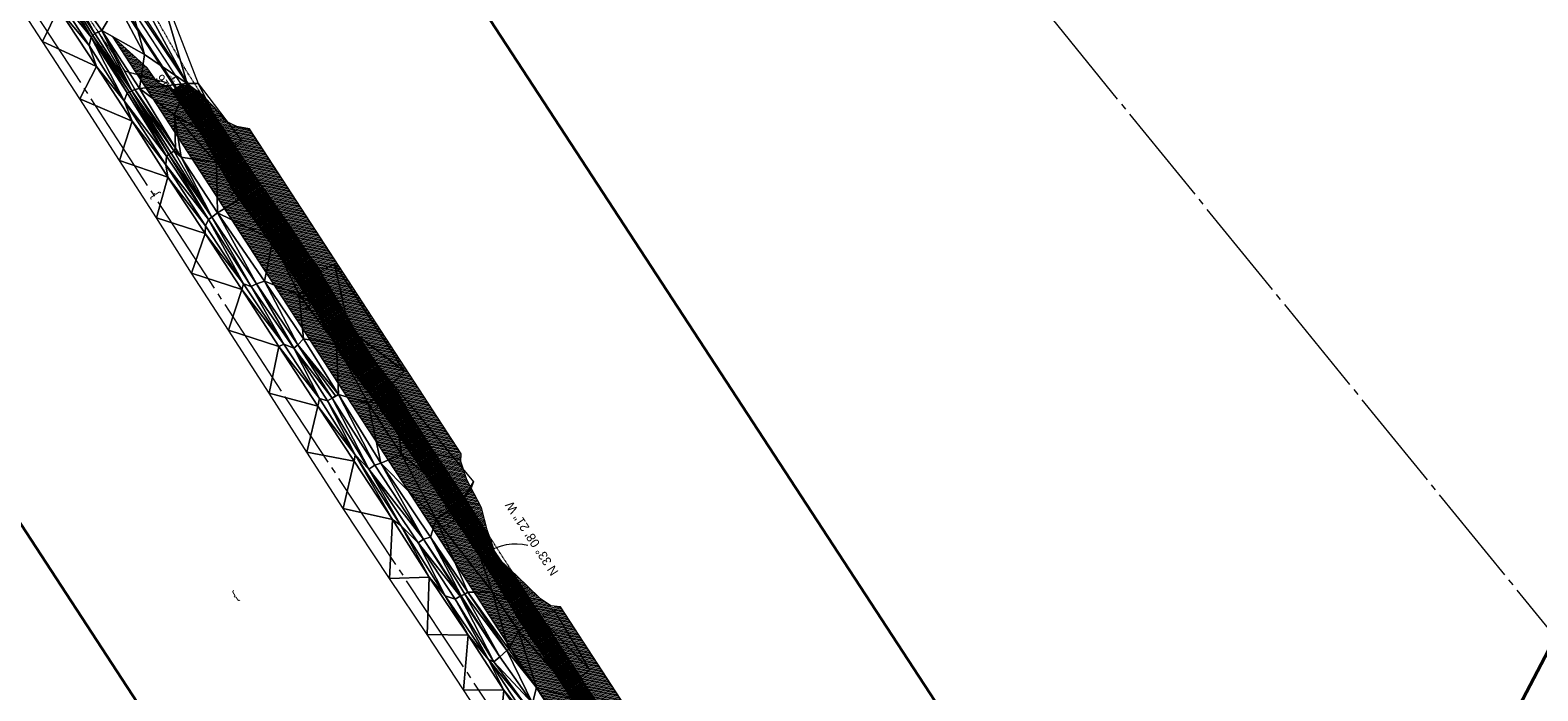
# Model space of a CAD drawing. Extents: x 2399984 to 2508823, y 556481 to 592637.
# Tile 19 of 158: x 2439131 to 2440298, y 561652 to 562164. Entities that reach past the tile are written whole.
import ezdxf
from ezdxf.enums import TextEntityAlignment as Align

# ---------------------------------------------------------------- set-up
doc = ezdxf.new("R2010")
doc.units = 0
doc.header["$MEASUREMENT"] = 0
for name, pattern in [('cl20', [100, 5, -5, 80, -5, 5]), ('cl50', [100, 7.5, -7.5, 70, -7.5, 7.5]), ('constlimit', [0.85, 0.65, -0.1, -0.1]), ('stream', [1.4000000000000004, 0.7000000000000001, -0.1, 0.1, -0.1, 0.1, -0.1, 0.1, -0.1])]:
    doc.linetypes.add(name, pattern=pattern)
for name, color, linetype, lineweight in [('DR_X_Flow_Arrow', 151, 'Continuous', 0), ('DT_X_Triangles', 91, 'Continuous', 0), ('DV_X_Text', 7, 'Continuous', 0), ('EV_Ecological_Wetlands', 151, 'stream', 13), ('GE_P_CL_20', 7, 'cl20', 13), ('GE_P_CL_50', 7, 'cl50', 13), ('PV_P_Bikeway', 193, 'Continuous', 13), ('RW_P_Const_Limits', 120, 'constlimit', 0), ('RW_X_CL_20', 6, 'cl20', 0)]:
    doc.layers.add(name, color=color, linetype=linetype, lineweight=lineweight)
for name, color, linetype, lineweight, plot in [('GK_Visualization', 30, 'Continuous', 13, False), ('SC_Scratch1', 7, 'Continuous', 0, False), ('SC_Scratch2', 7, 'Continuous', 0, False)]:
    doc.layers.add(name, color=color, linetype=linetype, lineweight=lineweight, plot=plot)
doc.styles.add('Slanted-Normal LS 0.50', font='font31.shx', dxfattribs={"height": 0.14})
doc.styles.add('Style-font31', font='font31.shx')

# ---------------------------------------------------------------- blocks, each defined once
blk = doc.blocks.new('DFL-X_13')
at = {"layer": 'DR_X_Flow_Arrow', "color": 151, "linetype": 'Continuous', "lineweight": 0, "flags": 128}
blk.add_lwpolyline([(-0.07999999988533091, -0.02141666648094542), (3.637978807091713e-12, 7.275957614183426e-12), (-0.08000000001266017, 0.02149999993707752)], dxfattribs=at)
at = {"layer": 'DR_X_Flow_Arrow', "color": 151, "linetype": 'Continuous', "lineweight": 0}
blk.add_open_spline([(3.637978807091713e-12, 7.275957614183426e-12), (-0.02769444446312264, 8.333331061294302e-05), (-0.05538888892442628, 0.0001666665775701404), (-0.0830833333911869, 0.000249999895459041), (-0.09433671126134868, 0.0002838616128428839), (-0.1051286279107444, 0.005010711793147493), (-0.1159999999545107, 0.007750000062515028), (-0.1231032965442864, 0.009539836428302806), (-0.1298169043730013, 0.01309856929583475), (-0.136833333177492, 0.01500000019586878), (-0.1546847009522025, 0.01983766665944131), (-0.1637659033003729, -0.02019631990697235), (-0.1792500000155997, -0.02175000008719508), (-0.196816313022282, -0.02351261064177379), (-0.2129109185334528, 0.0182212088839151), (-0.2277499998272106, 0.0195000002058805), (-0.2439602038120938, 0.0208969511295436), (-0.2646911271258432, -0.0282049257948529), (-0.2837499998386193, -0.02174999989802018), (-0.2906126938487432, -0.01942571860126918), (-0.2867356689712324, 0.000672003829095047), (-0.295083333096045, 0.0005833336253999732), (-0.3133888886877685, 0.0003888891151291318), (-0.331694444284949, 0.000194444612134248), (-0.3499999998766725, 1.091393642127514e-10)], degree=3, knots=[0, 0, 0, 0, 0.2035309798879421, 0.2035309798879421, 0.2035309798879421, 0.2862338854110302, 0.2862338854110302, 0.2862338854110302, 0.3402715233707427, 0.3402715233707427, 0.3402715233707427, 0.4777553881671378, 0.4777553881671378, 0.4777553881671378, 0.6337273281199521, 0.6337273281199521, 0.6337273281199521, 0.8041109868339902, 0.8041109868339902, 0.8041109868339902, 0.8654625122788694, 0.8654625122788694, 0.8654625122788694, 1, 1, 1, 1], dxfattribs=at)

msp = doc.modelspace()

# ---------------------------------------------------------------- hatches: boundary and pattern name
at = {"layer": 'EV_Ecological_Wetlands', "linetype": 'Continuous'}
h = msp.add_hatch(dxfattribs=at)
h.set_pattern_fill('HATCH', color=256, style=0, pattern_type=2)
h.set_pattern_definition([(168.139076, (2439490.077776, 561441.3783399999), (-0.2055367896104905, -0.9786493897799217), [])])
h.paths.add_polyline_path([(2439704.982071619, 561465.8032102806), (2439702.068336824, 561470.28359253), (2439541.505358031, 561717.1775552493), (2439533.919510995, 561718.0288601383), (2439526.002844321, 561723.4455268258), (2439515.586177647, 561733.445526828), (2439502.252844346, 561746.3621934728), (2439491.836177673, 561755.9455268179), (2439484.752844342, 561776.7788601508), (2439480.169510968, 561793.8621934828), (2439468.919510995, 561815.5288601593), (2439464.336177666, 561829.6955268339), (2439464.407447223, 561835.7292216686), (2439300.670446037, 562087.5038048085), (2439291.002844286, 562089.2788602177), (2439282.669510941, 562093.0288602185), (2439273.502844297, 562103.8621935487), (2439264.336177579, 562113.4455269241), (2439254.336177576, 562120.9455268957), (2439247.669510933, 562121.3621935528), (2439242.252844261, 562117.612193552), (2439229.336177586, 562123.4455268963), (2439221.419510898, 562134.6955268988), (2439205.169510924, 562149.2788602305), (2439194.469269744, 562159.0944427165), (2439297.165838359, 562001.180334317), (2439379.964875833, 561873.8621935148), (2439383.216534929, 561868.8621935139), (2439405.110512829, 561835.1963365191), (2439560.50705325, 561596.2467155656), (2439578.828374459, 561568.0744490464), (2439663.947355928, 561437.1889847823), (2439677.692587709, 561430.8938097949), (2439690.413826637, 561425.9466613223), (2439706.668743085, 561418.1725708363), (2439718.683246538, 561407.9249061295), (2439734.231427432, 561383.5425315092), (2439751.193079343, 561378.5953830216), (2439761.999670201, 561378.1285734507)])
h = msp.add_hatch(dxfattribs=at)
h.set_pattern_fill('HATCH', color=256, style=0, pattern_type=2)
h.set_pattern_definition([(213.139076, (2439553.961684, 561516.614242), (0.5466731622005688, -0.8373460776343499), [])])
h.paths.add_polyline_path([(2439264.536488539, 562081.5336996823), (2439289.162673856, 562037.8578947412), (2439318.388733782, 561997.226071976), (2439346.476003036, 561955.8507737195), (2439371.414851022, 561912.4199843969), (2439401.017716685, 561872.0341645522), (2439429.305948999, 561830.7900678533), (2439457.075026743, 561789.2070337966), (2439484.626394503, 561747.4818647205), (2439510.89662276, 561704.9202857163), (2439538.556845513, 561663.2661841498), (2439565.471830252, 561621.1255434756), (2439592.87247572, 561579.301973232), (2439620.750408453, 561537.7900066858), (2439647.782621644, 561495.7259002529), (2439675.099532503, 561453.8476626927), (2439694.48393372, 561424.0000883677), (2439706.668743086, 561418.172570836), (2439718.683246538, 561407.9249061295), (2439734.231427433, 561383.5425315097), (2439741.080194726, 561381.5449743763), (2439715.629764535, 561420.595927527), (2439687.383399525, 561461.8673578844), (2439660.099982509, 561503.7674623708), (2439632.699337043, 561545.5910326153), (2439605.993688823, 561587.868341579), (2439578.274851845, 561629.4841760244), (2439551.125410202, 561671.4717482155), (2439524.235545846, 561713.6287890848), (2439503.870238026, 561744.7953433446), (2439502.252844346, 561746.3621934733), (2439491.836177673, 561755.9455268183), (2439486.460238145, 561771.7571136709), (2439469.911542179, 561797.5875332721), (2439442.385294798, 561839.3291025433), (2439415.36982853, 561881.4041424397), (2439387.600750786, 561922.987176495), (2439362.05064016, 561966.0188944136), (2439334.884451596, 562007.9955331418), (2439306.278027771, 562049.0318940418), (2439278.525499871, 562090.6435485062), (2439263.555554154, 562114.030994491), (2439254.336177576, 562120.9455268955), (2439247.669510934, 562121.3621935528), (2439242.252844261, 562117.6121935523), (2439239.138090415, 562119.0188565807)])

# ---------------------------------------------------------------- linework, layer by layer
at = {"layer": 'EV_Ecological_Wetlands', "linetype": 'Continuous', "flags": 128}
for points in [[(2439702.068336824, 561470.28359253), (2439541.505358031, 561717.1775552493), (2439533.919510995, 561718.0288601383), (2439526.002844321, 561723.4455268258), (2439515.586177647, 561733.445526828), (2439502.252844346, 561746.3621934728), (2439491.836177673, 561755.9455268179), (2439484.752844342, 561776.7788601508), (2439480.169510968, 561793.8621934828), (2439468.919510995, 561815.5288601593), (2439464.336177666, 561829.6955268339), (2439464.407447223, 561835.7292216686), (2439300.670446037, 562087.5038048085), (2439291.002844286, 562089.2788602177), (2439282.669510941, 562093.0288602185), (2439273.502844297, 562103.8621935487), (2439264.336177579, 562113.4455269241), (2439254.336177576, 562120.9455268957), (2439247.669510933, 562121.3621935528), (2439242.252844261, 562117.612193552), (2439229.336177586, 562123.4455268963), (2439221.419510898, 562134.6955268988), (2439205.169510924, 562149.2788602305), (2439194.469269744, 562159.0944427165), (2439297.165838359, 562001.180334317), (2439379.964875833, 561873.8621935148), (2439383.216534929, 561868.8621935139), (2439405.110512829, 561835.1963365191), (2439560.50705325, 561596.2467155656)], [(2439578.274851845, 561629.4841760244), (2439551.125410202, 561671.4717482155), (2439524.235545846, 561713.6287890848), (2439503.870238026, 561744.7953433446), (2439502.252844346, 561746.3621934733), (2439491.836177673, 561755.9455268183), (2439486.460238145, 561771.7571136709), (2439469.911542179, 561797.5875332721), (2439442.385294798, 561839.3291025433), (2439415.36982853, 561881.4041424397), (2439387.600750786, 561922.987176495), (2439362.05064016, 561966.0188944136), (2439334.884451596, 562007.9955331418), (2439306.278027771, 562049.0318940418), (2439278.525499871, 562090.6435485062), (2439263.555554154, 562114.030994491), (2439254.336177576, 562120.9455268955), (2439247.669510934, 562121.3621935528), (2439242.252844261, 562117.6121935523), (2439239.138090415, 562119.0188565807), (2439264.536488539, 562081.5336996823), (2439264.536488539, 562081.5336996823), (2439289.162673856, 562037.8578947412), (2439318.388733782, 561997.226071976), (2439346.476003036, 561955.8507737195), (2439371.414851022, 561912.4199843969), (2439401.017716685, 561872.0341645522), (2439429.305948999, 561830.7900678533), (2439457.075026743, 561789.2070337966), (2439484.626394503, 561747.4818647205), (2439510.89662276, 561704.9202857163), (2439538.556845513, 561663.2661841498), (2439565.471830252, 561621.1255434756)]]:
    msp.add_lwpolyline(points, dxfattribs=at)
at = {"layer": 'GE_P_CL_20'}
msp.add_line((2439867.3921029, 561173.03008672), (2439128.7739764, 562304.38067148), dxfattribs=at)
at = {"layer": 'GE_P_CL_20', "linetype": 'Continuous'}
for p, q in [((2439244.041103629, 562127.824576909), (2439242.366411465, 562126.7312305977)), ((2439271.37476141, 562085.957272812), (2439269.700069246, 562084.8639265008)), ((2439298.70841919, 562044.0899687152), (2439297.033727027, 562042.996622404)), ((2439326.04207697, 562002.2226646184), (2439324.367384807, 562001.1293183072)), ((2439353.375734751, 561960.3553605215), (2439351.701042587, 561959.2620142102)), ((2439380.709392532, 561918.4880564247), (2439379.034700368, 561917.3947101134)), ((2439408.043050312, 561876.6207523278), (2439406.368358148, 561875.5274060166)), ((2439435.376708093, 561834.753448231), (2439433.702015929, 561833.6601019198)), ((2439462.710365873, 561792.8861441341), (2439461.03567371, 561791.7927978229)), ((2439490.044023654, 561751.0188400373), (2439488.36933149, 561749.925493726)), ((2439517.377681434, 561709.1515359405), (2439515.70298927, 561708.0581896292)), ((2439544.711339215, 561667.2842318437), (2439543.036647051, 561666.1908855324))]:
    msp.add_line(p, q, dxfattribs=at)
at = {"layer": 'GE_P_CL_50'}
msp.add_line((2439867.3921029, 561173.03008672), (2439128.7739764, 562304.38067148), dxfattribs=at)
at = {"layer": 'GE_P_CL_50', "linetype": 'Continuous'}
for p, q in [((2439244.041103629, 562127.824576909), (2439239.854373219, 562125.091211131)), ((2439298.70841919, 562044.0899687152), (2439294.521688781, 562041.3566029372)), ((2439353.375734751, 561960.3553605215), (2439349.189004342, 561957.6219947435)), ((2439408.043050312, 561876.6207523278), (2439403.856319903, 561873.8873865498)), ((2439462.710365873, 561792.8861441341), (2439458.523635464, 561790.1527783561)), ((2439517.377681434, 561709.1515359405), (2439513.190951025, 561706.4181701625))]:
    msp.add_line(p, q, dxfattribs=at)
at = {"layer": 'GE_P_CL_50', "linetype": 'Continuous', "extrusion": (0, 0, -1)}
msp.add_arc((-2439506.575999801, 561726.1503735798), 39.97068717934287, 56.5053383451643, 103.7664249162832, dxfattribs=at)
at = {"layer": 'GK_Visualization', "color": 1, "flags": 128}
msp.add_lwpolyline([(2440256.669892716, 560563.5896087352), (2440052.7897306, 560875.87539259), (2439998.7743832, 560958.61137302), (2439948.9655016, 561015.66164477), (2439921.6318438, 561057.52894887), (2439867.3921029, 561173.03008672), (2439128.7739764, 562304.38067148), (2439075.8841821, 562386.31340362), (2439021.2168666, 562470.04801181), (2439021.2168666, 562470.04801181)], dxfattribs=at)
at = {"layer": 'PV_P_Bikeway'}
for p, q in [((2439863.014616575, 561170.5889041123), (2439124.580191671, 562301.6581108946)), ((2439871.769589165, 561175.4712693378), (2439132.967761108, 562307.1032321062))]:
    msp.add_line(p, q, dxfattribs=at)
at = {"layer": 'RW_P_Const_Limits'}
for p, q in [((2439204.584015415, 562131.920695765), (2439173.508904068, 562177.3237514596)), ((2439236.362770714, 562123.0962696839), (2439204.584015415, 562131.9206957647))]:
    msp.add_line(p, q, dxfattribs=at)
at = {"layer": 'RW_P_Const_Limits', "flags": 128}
for points in [[(2439950.295236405, 561090.8878042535), (2439950.295236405, 561090.8878042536), (2439924.880289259, 561135.0747926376), (2439878.156901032, 561167.3277311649), (2439852.461544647, 561211.3708276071), (2439824.554096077, 561252.8588412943), (2439797.907062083, 561295.1744173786), (2439771.410750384, 561337.5883946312), (2439742.929928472, 561378.7067565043), (2439715.629764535, 561420.5959275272), (2439687.383399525, 561461.8673578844), (2439660.099982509, 561503.7674623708), (2439632.699337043, 561545.5910326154), (2439605.993688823, 561587.868341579), (2439578.274851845, 561629.4841760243), (2439551.125410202, 561671.4717482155), (2439524.235545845, 561713.6287890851), (2439496.885141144, 561755.4851597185), (2439469.911542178, 561797.5875332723), (2439442.385294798, 561839.3291025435), (2439415.36982853, 561881.4041424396), (2439387.600750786, 561922.9871764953), (2439362.05064016, 561966.0188944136), (2439334.884451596, 562007.9955331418), (2439306.278027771, 562049.0318940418), (2439278.525499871, 562090.6435485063), (2439251.540001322, 562132.8028122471), (2439226.629996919, 562176.1699578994), (2439199.539169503, 562218.1957972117), (2439171.502141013, 562259.6038958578), (2439143.666075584, 562301.1431960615), (2439115.077803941, 562342.1929296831), (2439086.353518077, 562383.1494026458), (2439059.3830421, 562425.1778642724), (2439032.266726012, 562467.2628805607)], [(2439859.945045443, 561158.7753796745), (2439834.496075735, 561199.6371357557), (2439811.240293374, 561244.1667381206), (2439783.956876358, 561286.0668426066), (2439755.559789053, 561327.239871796), (2439730.093413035, 561370.3262570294), (2439702.332708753, 561411.9147578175), (2439675.099532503, 561453.8476626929), (2439647.782621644, 561495.7259002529), (2439620.750408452, 561537.7900066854), (2439592.872475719, 561579.3019732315), (2439565.471830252, 561621.1255434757), (2439538.556845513, 561663.2661841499), (2439510.89662276, 561704.9202857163), (2439484.626394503, 561747.4818647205), (2439457.075026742, 561789.2070337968), (2439429.305948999, 561830.7900678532), (2439401.017716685, 561872.0341645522), (2439371.414851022, 561912.4199843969), (2439346.476003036, 561955.8507737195), (2439318.388733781, 561997.2260719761), (2439289.162673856, 562037.8578947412), (2439264.536488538, 562081.5336996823), (2439236.486004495, 562122.9330348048), (2439236.486004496, 562122.9330348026)]]:
    msp.add_lwpolyline(points, dxfattribs=at)
at = {"layer": 'RW_X_CL_20'}
for p, q in [((2439330.895706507, 561875.8892101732), (2438239.319149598, 563554.5989469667)), ((2442616.69377112, 558860.0322241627), (2438921.809159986, 563402.1950989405)), ((2440362.13869201, 560314.9223215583), (2439330.895706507, 561875.8892101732))]:
    msp.add_line(p, q, dxfattribs=at)
at = {"layer": 'SC_Scratch1', "color": 1, "lineweight": 40}
msp.add_line((2439991.488313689, 561082.1802223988), (2442723.966311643, 566307.9875752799), dxfattribs=at)
at = {"layer": 'SC_Scratch1', "color": 4, "lineweight": 30}
for p, q in [((2439871.79968974, 561582.2661242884), (2439106.996153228, 562753.7252277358)), ((2439438.386590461, 561299.3062922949), (2438673.20703544, 562471.3413479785))]:
    msp.add_line(p, q, dxfattribs=at)
at = {"layer": 'SC_Scratch2', "color": 4, "linetype": 'Continuous', "lineweight": 30}
msp.add_line((2439863.20537249, 561170.2967209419), (2439124.587245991, 562301.6473057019), dxfattribs=at)

# ---------------------------------------------------------------- block references
at = {"layer": 'DR_X_Flow_Arrow', "color": 151, "linetype": 'Continuous', "lineweight": 0, "xscale": 62.5, "yscale": 62.5, "zscale": 62.5, "rotation": 122.595381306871}
msp.add_blockref('DFL-X_13', (2439182.736076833, 562153.5161858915), dxfattribs=at)

# ---------------------------------------------------------------- texts
at = {"layer": 'DV_X_Text', "style": 'Slanted-Normal LS 0.50'}
for rotation, p in [(123.139075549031, (2439226.871205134, 562035.8655047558)), (213.1390755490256, (2439290.314881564, 561724.8041290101))]:
    msp.add_text('}', height=7, rotation=rotation, dxfattribs=at).set_placement(p, align=Align.MIDDLE_CENTER)
at = {"layer": 'GE_P_CL_20', "linetype": 'Continuous', "style": 'Style-font31'}
for s, p in [('116', (2439241.474878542, 562126.2675561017)), ('115', (2439296.154246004, 562042.5144878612)), ('114', (2439350.7913851, 561958.8261013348)), ('113', (2439405.506908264, 561875.0176529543)), ('112', (2439460.198327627, 561791.2461246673)), ('111', (2439514.749328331, 561707.6896773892))]:
    msp.add_text(s, height=2.8, rotation=123.1390755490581, dxfattribs=at).set_placement(p, align=Align.CENTER)
msp.add_text('N 33%%d 08\' 21" W', height=2.8, rotation=303.1390755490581, dxfattribs=at).set_placement((2439497.02520148, 561737.7647377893), align=Align.TOP_CENTER)
at = {"layer": 'GE_P_CL_50', "linetype": 'Continuous', "style": 'Style-font31'}
for s, p in [('116', (2439237.625540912, 562123.9320248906)), ('115', (2439292.322986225, 562040.1512665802)), ('114', (2439346.914860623, 561956.5322125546)), ('113', (2439401.702695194, 561872.6130038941)), ('112', (2439456.430270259, 561788.786095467)), ('111', (2439510.806798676, 561705.4968895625))]:
    msp.add_text(s, height=7, rotation=123.1390755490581, dxfattribs=at).set_placement(p, align=Align.CENTER)
msp.add_text('N 33%%d 08\' 21" W', height=7, rotation=123.1390755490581, dxfattribs=at).set_placement((2439516.226675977, 561768.2220555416), align=Align.TOP_CENTER)

# ---------------------------------------------------------------- meshes
at = {"layer": 'DT_X_Triangles'}
mesh = msp.add_polyface(dxfattribs=at)
corners = [(2439112.074, 562198.85), (2439123.989, 562223.269), (2439152.794, 562180.248), (2439140.356, 562154.976), (2439118.527, 562250.566), (2439150.08, 562201.774), (2439121.831999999, 562238.056), (2439120.244, 562251.028), (2439121.916, 562251.922), (2439120.712, 562319.397), (2439145.587, 562333.682), (2439146.362, 562277.824), (2439148.887999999, 562194.488), (2439123.47, 562252.627), (2439154.154, 562202.661), (2439152.392, 562202.253), (2439126.174, 562254.788), (2439157.509, 562204.536), (2439155.331999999, 562203.27), (2439173.283, 562235.406), (2439182.268, 562135.607), (2439172.712, 562293.841), (2439178.041, 562158.395), (2439176.66, 562151.918), (2439181.106, 562161.223), (2439179.407, 562159.571), (2439186.31, 562163.621), (2439198.581, 562184.334), (2439225.951, 562213.388), (2439199.263, 562251.446), (2439208.564, 562203.623), (2439183.932, 562162.228), (2439219.355, 562145.019), (2439206.661, 562190.787), (2439252.335, 562122.479)]
mesh.append_faces([[corners[k] for k in face] for face in [(0, 1, 2), (0, 2, 3), (4, 5, 6), (7, 8, 5), (9, 10, 11), (6, 5, 12), (6, 12, 1), (8, 13, 14), (8, 14, 15), (8, 15, 5), (13, 16, 17), (13, 17, 18), (13, 18, 14), (1, 12, 2), (16, 11, 19), (16, 19, 17), (3, 2, 20), (10, 21, 11), (11, 21, 19), (12, 5, 22), (12, 22, 23), (12, 23, 2), (5, 15, 22), (15, 14, 22), (14, 18, 24), (14, 24, 25), (14, 25, 22), (18, 17, 24), (17, 26, 24), (17, 19, 27), (17, 27, 26), (21, 28, 29), (21, 29, 19), (19, 29, 30), (19, 30, 27), (24, 26, 31), (26, 27, 32), (27, 33, 32), (27, 30, 33), (29, 28, 30), (33, 30, 34), (30, 28, 34)]])
mesh = msp.add_polyface(dxfattribs=at)
corners = [(2439140.356, 562154.976), (2439182.268, 562135.607), (2439169.495999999, 562110.567), (2439152.794, 562180.248), (2439176.66, 562151.918), (2439209.937, 562093.383), (2439199.992999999, 562062.94), (2439203.676, 562109.154), (2439178.041, 562158.395), (2439179.407, 562159.571), (2439205.984, 562115.306), (2439181.106, 562161.223), (2439209.736, 562116.832), (2439207.912, 562115.776), (2439183.932, 562162.228), (2439186.31, 562163.621), (2439219.355, 562145.019), (2439215.545, 562118.781), (2439212.076, 562117.99), (2439237.544999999, 562050.075), (2439228.604, 562018.493), (2439235.973999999, 562059.637), (2439236.392, 562066.298), (2439206.661, 562190.787), (2439252.335, 562122.479), (2439238.258, 562067.524), (2439242.034, 562070.418), (2439240.038, 562068.664), (2439243.307, 562072.523), (2439242.736, 562098.382), (2439225.951, 562213.388), (2439261.087, 562122.602), (2439266.504, 562006.442), (2439266.668, 562012.397), (2439244.408, 562069.244), (2439247.87, 562065.593)]
mesh.append_faces([[corners[k] for k in face] for face in [(0, 1, 2), (3, 4, 1), (2, 1, 5), (2, 5, 6), (4, 7, 1), (4, 8, 7), (8, 9, 10), (8, 10, 7), (9, 11, 12), (9, 12, 13), (9, 13, 10), (11, 14, 12), (1, 7, 5), (14, 15, 12), (15, 16, 17), (15, 17, 18), (15, 18, 12), (6, 5, 19), (6, 19, 20), (7, 21, 5), (7, 10, 22), (7, 22, 21), (10, 13, 22), (23, 24, 16), (13, 12, 25), (13, 25, 22), (12, 18, 26), (12, 26, 27), (12, 27, 25), (5, 21, 19), (18, 17, 28), (18, 28, 26), (17, 24, 29), (17, 29, 28), (17, 16, 24), (30, 31, 24), (20, 19, 32), (21, 33, 19), (26, 28, 34), (26, 34, 35), (29, 35, 28), (28, 35, 34)]])
mesh = msp.add_polyface(dxfattribs=at)
corners = [(2439228.604, 562018.493), (2439266.504, 562006.442), (2439255.876, 561975.736), (2439235.973999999, 562059.637), (2439236.392, 562066.298), (2439268.846, 562017.305), (2439266.668, 562012.397), (2439238.258, 562067.524), (2439237.544999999, 562050.075), (2439240.038, 562068.664), (2439271.457, 562018.919), (2439242.034, 562070.418), (2439247.87, 562065.593), (2439242.736, 562098.382), (2439252.335, 562122.479), (2439286.312, 562072.686), (2439275.221, 562061.206), (2439275.834999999, 562022.301), (2439261.087, 562122.602), (2439294.74, 561963.109), (2439284.488, 561931.386), (2439294.756, 562078.12), (2439296.021, 561967.396), (2439301.931, 561965.296), (2439306.184, 561967.476), (2439297.912, 562035.753), (2439318.734, 562001.509), (2439312.422, 561969.474), (2439355.514, 561977.782), (2439327.152, 561920.732), (2439335.021, 561917.635), (2439338.194999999, 561920.253), (2439339.04, 561958.863), (2439342.595, 561924.844), (2439377.909, 561932.346), (2439366.532, 561982.665), (2439420.477, 561899.667)]
mesh.append_faces([[corners[k] for k in face] for face in [(0, 1, 2), (3, 4, 5), (3, 5, 6), (4, 7, 5), (8, 6, 1), (7, 9, 10), (7, 10, 5), (9, 11, 10), (11, 12, 10), (13, 14, 15), (13, 15, 16), (13, 16, 12), (12, 16, 17), (12, 17, 10), (14, 18, 15), (2, 1, 19), (2, 19, 20), (18, 21, 15), (1, 6, 22), (1, 22, 19), (6, 5, 22), (5, 10, 23), (5, 23, 22), (10, 17, 24), (10, 24, 23), (16, 15, 25), (16, 25, 17), (17, 25, 26), (17, 26, 27), (17, 27, 24), (15, 28, 25), (19, 22, 29), (22, 23, 29), (25, 28, 26), (23, 24, 30), (24, 27, 31), (27, 26, 32), (27, 32, 33), (27, 33, 31), (26, 28, 32), (32, 28, 34), (28, 35, 34), (35, 36, 34)]])
mesh = msp.add_polyface(dxfattribs=at)
corners = [(2439284.488, 561931.386), (2439294.74, 561963.109), (2439323.512, 561918.847), (2439315.949, 561882.619), (2439327.152, 561920.732), (2439301.931, 561965.296), (2439335.021, 561917.635), (2439306.184, 561967.476), (2439338.194999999, 561920.253), (2439353.717, 561872.563), (2439345.098999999, 561837.156), (2439354.923, 561878.501), (2439364.602, 561878.744), (2439361.186, 561876.761), (2439342.595, 561924.844), (2439369.646999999, 561881.768), (2439367.187, 561880.621), (2439339.04, 561958.863), (2439377.909, 561932.346), (2439368.134999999, 561920.178), (2439381.823, 561829.995), (2439373.092, 561793.506), (2439382.393, 561834.971), (2439393.142, 561823.906), (2439397.832, 561826.892), (2439411.373999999, 561889.989), (2439392.456, 561874.86), (2439402.319, 561828.482), (2439420.477, 561899.667), (2439411.369, 561785.003), (2439417.876, 561780.325), (2439418.384, 561835.125), (2439445.272, 561785.073), (2439474.083, 561814.126), (2439464.155999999, 561797.802)]
mesh.append_faces([[corners[k] for k in face] for face in [(0, 1, 2), (0, 2, 3), (1, 4, 2), (5, 6, 4), (7, 8, 6), (3, 2, 9), (3, 9, 10), (2, 4, 11), (2, 11, 9), (4, 6, 11), (6, 8, 12), (6, 12, 13), (6, 13, 11), (8, 14, 15), (8, 15, 16), (8, 16, 12), (17, 18, 19), (17, 19, 14), (14, 19, 15), (10, 9, 20), (10, 20, 21), (9, 11, 22), (9, 22, 20), (11, 13, 22), (13, 23, 22), (13, 12, 23), (12, 16, 15), (12, 15, 24), (12, 24, 23), (19, 18, 25), (19, 25, 26), (19, 26, 15), (15, 26, 27), (15, 27, 24), (18, 28, 25), (20, 22, 29), (22, 23, 30), (26, 25, 31), (26, 31, 27), (27, 31, 32), (25, 33, 34), (25, 34, 31)]])
mesh = msp.add_polyface(dxfattribs=at)
corners = [(2439373.092, 561793.506), (2439381.823, 561829.995), (2439411.369, 561785.003), (2439409.058, 561739.282), (2439382.393, 561834.971), (2439417.876, 561780.325), (2439393.142, 561823.906), (2439397.832, 561826.892), (2439435.365, 561769.798), (2439431.171, 561766.717), (2439402.319, 561828.482), (2439445.272, 561785.073), (2439440.788999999, 561771.179), (2439439.747, 561740.322), (2439438.186999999, 561695.805), (2439452.242999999, 561725.771), (2439418.384, 561835.125), (2439464.155999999, 561797.802), (2439463.855, 561725.409), (2439459.984, 561723.129), (2439464.462999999, 561725.711), (2439469.85, 561695.437), (2439469.798, 561728.642), (2439467.294999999, 561727.068), (2439488.703, 561728.652), (2439485.632, 561676.538), (2439489.767, 561674.623), (2439494.426, 561678.669), (2439474.083, 561814.126), (2439472.62, 561809.913), (2439525.497, 561709.389), (2439499.865, 561683.392), (2439501.344, 561684.573), (2439508.992, 561698.458), (2439536.288, 561715.01), (2439563.97, 561668.695)]
mesh.append_faces([[corners[k] for k in face] for face in [(0, 1, 2), (0, 2, 3), (4, 5, 2), (6, 7, 8), (6, 8, 9), (6, 9, 5), (7, 10, 8), (10, 11, 12), (10, 12, 8), (3, 13, 14), (3, 2, 13), (2, 5, 13), (5, 9, 15), (5, 15, 13), (16, 17, 11), (9, 8, 18), (9, 18, 19), (9, 19, 15), (8, 12, 20), (8, 20, 18), (14, 13, 21), (13, 15, 21), (12, 11, 22), (12, 22, 23), (12, 23, 20), (11, 17, 24), (11, 24, 22), (15, 19, 25), (15, 25, 21), (19, 18, 26), (18, 20, 27), (18, 27, 26), (17, 28, 29), (17, 30, 24), (20, 23, 27), (23, 22, 31), (23, 31, 27), (22, 24, 32), (22, 32, 31), (24, 30, 33), (24, 33, 32), (30, 34, 35)]])
mesh = msp.add_polyface(dxfattribs=at)
corners = [(2439438.186999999, 561695.805), (2439469.85, 561695.437), (2439466.41, 561652.904), (2439459.984, 561723.129), (2439489.767, 561674.623), (2439485.632, 561676.538), (2439497.655, 561652.816), (2439493.674999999, 561611.199), (2439515.507, 561639.677), (2439516.442, 561629.526), (2439494.426, 561678.669), (2439519.751999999, 561642.635), (2439526.148, 561609.267), (2439522.895, 561566.628), (2439499.865, 561683.392), (2439501.344, 561684.573), (2439522.956, 561654.737), (2439508.992, 561698.458), (2439525.497, 561709.389), (2439555.623999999, 561645.361), (2439545.333, 561592.611), (2439550.978, 561577.724), (2439547.909, 561616.561), (2439551.311999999, 561595.468), (2439555.356, 561564.433), (2439563.97, 561668.695), (2439557.100999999, 561662.197), (2439572.288, 561551.184), (2439566.091, 561592.469), (2439578.444, 561552.931), (2439617.821, 561561.703), (2439608.312, 561553.644), (2439629.444, 561569.367), (2439626.232, 561566.413), (2439630.233, 561569.589)]
mesh.append_faces([[corners[k] for k in face] for face in [(0, 1, 2), (3, 4, 5), (2, 1, 6), (2, 6, 7), (1, 5, 6), (5, 4, 8), (5, 8, 9), (5, 9, 6), (4, 10, 11), (4, 11, 8), (7, 6, 12), (7, 12, 13), (10, 14, 11), (6, 9, 12), (14, 15, 16), (14, 16, 11), (15, 17, 16), (17, 18, 19), (17, 19, 16), (8, 20, 9), (8, 11, 20), (9, 20, 21), (9, 21, 12), (11, 16, 22), (11, 22, 23), (11, 23, 20), (13, 12, 24), (16, 19, 22), (18, 25, 26), (18, 26, 19), (12, 21, 24), (20, 23, 27), (20, 27, 21), (22, 19, 28), (22, 28, 23), (23, 28, 29), (23, 29, 27), (19, 26, 30), (19, 30, 28), (28, 30, 31), (30, 32, 33), (33, 32, 34)]])

doc.saveas('drawing.dxf')
